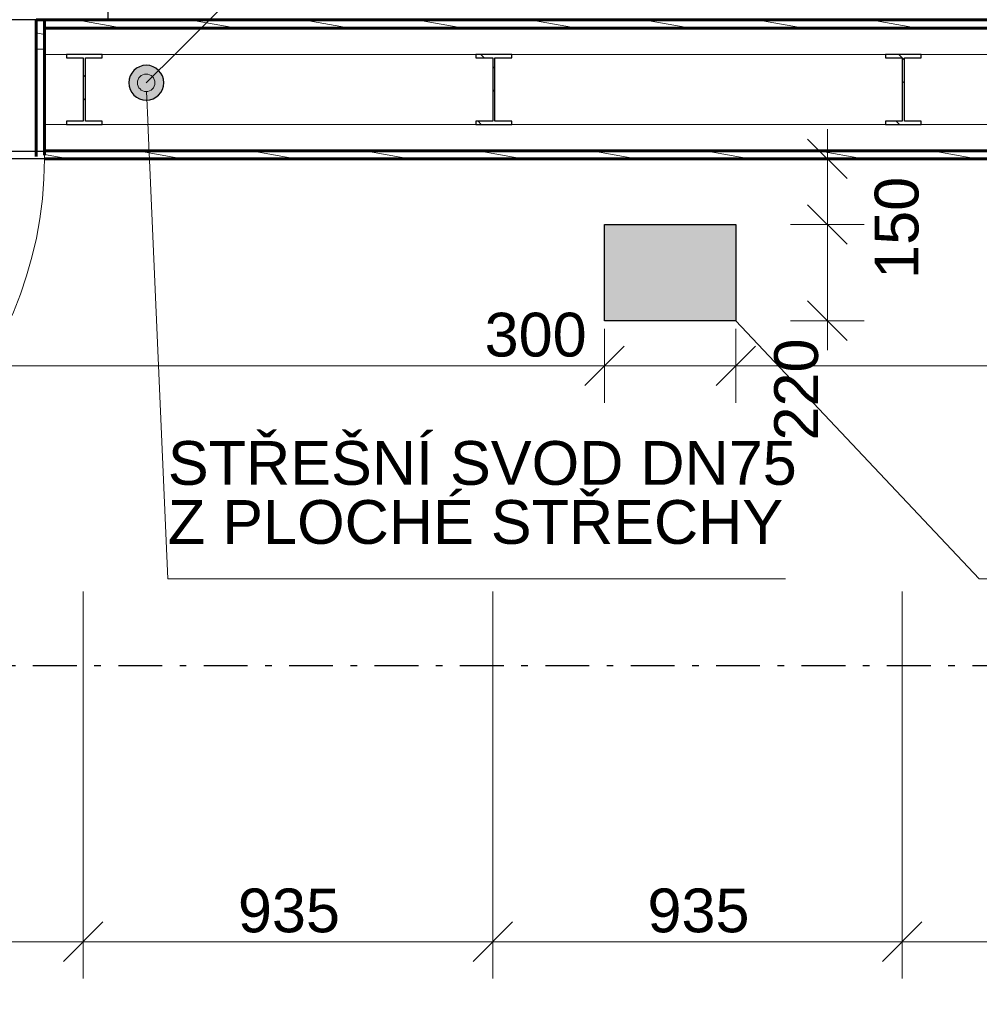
# Model space of a CAD drawing. Header units: millimetres. Extents: x 1793744 to 1819377, y -543298 to -528494.
# Tile 9 of 23: x 1805341 to 1807532, y -536893 to -534644. Entities that reach past the tile are written whole.
import ezdxf

# ---------------------------------------------------------------- set-up
doc = ezdxf.new("R2010")
doc.units = ezdxf.units.MM
doc.header["$MEASUREMENT"] = 0
doc.linetypes.add('Wipeout_Contour', pattern=[1000, 0, -1000])
doc.linetypes.add('ČÁRA ČERCHOVANÁ 2', pattern=[195, 100, -40, 15, -40])
for name, color, linetype in [('2 - KÓTA NS.2D', 7, 'Continuous'), ('2 - TEXT HLAVNÍ UNIVERSÁL.2D', 7, 'Continuous'), ('2 - ZÓNA.2D', 7, 'Continuous'), ('2 - ČÁRA HLAVNÍ.2D', 7, 'Continuous'), ('4 - PRVKY EXTERIÉR.3D', 7, 'Continuous'), ('4 - PRVKY ZÁMEČNICKÉ.3D', 7, 'Continuous'), ('4 - ZDIVO - STĚNY NOSNÉ.3D', 7, 'Continuous'), ('Nové_4 - ZDIVO - STĚNY NENOSNÉ.3D', 7, 'Continuous'), ('Nové_Konstrukce – Dělicí čáry vrstev', 7, 'Continuous'), ('Nové_Otvory – Dveře', 7, 'Continuous'), ('Nové_Výplně – Řezové', 7, 'Continuous'), ('Výplně - Povrchové', 7, 'Continuous'), ('Výplně – Řezové', 7, 'Continuous')]:
    doc.layers.add(name, color=color, linetype=linetype)
doc.styles.add('GENEROVANÝ_STYL_2', font='Arial.ttf')
doc.dimstyles.new('GENEROVANÝ_STYL__1', dxfattribs={"dimtxt": 100, "dimasz": 85.5, "dimexe": 0.18, "dimexo": 450, "dimgap": 0, "dimtad": 1, "dimtih": 1, "dimtoh": 1, "dimdec": 0, "dimzin": 0, "dimdsep": 46, "dimtxsty": 'GENEROVANÝ_STYL_2', "dimblk": 'ARROWHEAD_6', "dimblk1": 'ARROWHEAD_6', "dimblk2": 'ARROWHEAD_6', "dimcen": 0.09, "dimclrd": 256, "dimclre": 256, "dimclrt": 256, "dimazin": 0, "dimtfac": 1, "dimtdec": 4, "dimtmove": 0, "dimatfit": 3, "dimfxl": 1, "dimtolj": 1, "dimtzin": 0, "dimarcsym": 0})
doc.dimstyles.new('GENEROVANÝ_STYL__10', dxfattribs={"dimtxt": 100, "dimasz": 85.5, "dimexe": 0.18, "dimexo": 0.0625, "dimgap": 0, "dimtad": 1, "dimdec": 0, "dimzin": 0, "dimdsep": 46, "dimtxsty": 'GENEROVANÝ_STYL_2', "dimblk": 'ARROWHEAD_6', "dimblk1": 'ARROWHEAD_6', "dimblk2": 'ARROWHEAD_6', "dimcen": 0.09, "dimse1": 1, "dimse2": 1, "dimclrd": 256, "dimclre": 256, "dimclrt": 256, "dimazin": 0, "dimtfac": 1, "dimtdec": 4, "dimtmove": 0, "dimatfit": 3, "dimfxl": 1, "dimtolj": 1, "dimtzin": 0, "dimarcsym": 0})
doc.dimstyles.new('GENEROVANÝ_STYL__11', dxfattribs={"dimtxt": 100, "dimasz": 85.5, "dimexe": 0.18, "dimexo": 0.0625, "dimgap": 0, "dimtad": 1, "dimdec": 0, "dimzin": 0, "dimdsep": 46, "dimtxsty": 'GENEROVANÝ_STYL_2', "dimblk": 'ARROWHEAD_6', "dimblk1": 'ARROWHEAD_6', "dimblk2": 'ARROWHEAD_6', "dimcen": 0.09, "dimse1": 1, "dimse2": 1, "dimclrd": 256, "dimclre": 256, "dimclrt": 256, "dimazin": 0, "dimtfac": 1, "dimtdec": 4, "dimtmove": 2, "dimatfit": 3, "dimfxl": 1, "dimtolj": 1, "dimtzin": 0, "dimarcsym": 0})
doc.dimstyles.new('GENEROVANÝ_STYL__2', dxfattribs={"dimtxt": 100, "dimasz": 85.5, "dimexe": 0.18, "dimexo": 450, "dimgap": 0, "dimtad": 1, "dimdec": 0, "dimzin": 0, "dimdsep": 46, "dimtxsty": 'GENEROVANÝ_STYL_2', "dimblk": 'ARROWHEAD_6', "dimblk1": 'ARROWHEAD_6', "dimblk2": 'ARROWHEAD_6', "dimcen": 0.09, "dimclrd": 256, "dimclre": 256, "dimclrt": 256, "dimazin": 0, "dimtfac": 1, "dimtdec": 4, "dimtmove": 0, "dimatfit": 3, "dimfxl": 1, "dimtolj": 1, "dimtzin": 0, "dimarcsym": 0})
doc.dimstyles.new('GENEROVANÝ_STYL__4', dxfattribs={"dimtxt": 100, "dimasz": 85.5, "dimexe": 0.18, "dimexo": 450, "dimgap": 0, "dimtad": 1, "dimdec": 0, "dimzin": 0, "dimdsep": 46, "dimtxsty": 'GENEROVANÝ_STYL_2', "dimblk": 'ARROWHEAD_6', "dimblk1": 'ARROWHEAD_6', "dimblk2": 'ARROWHEAD_6', "dimcen": 0.09, "dimclrd": 256, "dimclre": 256, "dimclrt": 256, "dimazin": 0, "dimtfac": 1, "dimtdec": 4, "dimtmove": 2, "dimatfit": 3, "dimfxl": 1, "dimtolj": 1, "dimtzin": 0, "dimarcsym": 0})
doc.dimstyles.new('GENEROVANÝ_STYL__6', dxfattribs={"dimtxt": 100, "dimasz": 85.5, "dimexe": 0.18, "dimexo": 800, "dimgap": 0, "dimtad": 1, "dimtih": 1, "dimtoh": 1, "dimdec": 0, "dimzin": 0, "dimdsep": 46, "dimtxsty": 'GENEROVANÝ_STYL_2', "dimblk": 'ARROWHEAD_6', "dimblk1": 'ARROWHEAD_6', "dimblk2": 'ARROWHEAD_6', "dimcen": 0.09, "dimclrd": 256, "dimclre": 256, "dimclrt": 256, "dimazin": 0, "dimtfac": 1, "dimtdec": 4, "dimtmove": 0, "dimatfit": 3, "dimfxl": 1, "dimtolj": 1, "dimtzin": 0, "dimarcsym": 0})
doc.dimstyles.new('GENEROVANÝ_STYL__9', dxfattribs={"dimtxt": 100, "dimasz": 85.5, "dimexe": 0.18, "dimexo": 0.0625, "dimgap": 0, "dimtad": 1, "dimtih": 1, "dimtoh": 1, "dimdec": 0, "dimzin": 0, "dimdsep": 46, "dimtxsty": 'GENEROVANÝ_STYL_2', "dimblk": 'ARROWHEAD_6', "dimblk1": 'ARROWHEAD_6', "dimblk2": 'ARROWHEAD_6', "dimcen": 0.09, "dimse1": 1, "dimse2": 1, "dimclrd": 256, "dimclre": 256, "dimclrt": 256, "dimazin": 0, "dimtfac": 1, "dimtdec": 4, "dimtmove": 0, "dimatfit": 3, "dimfxl": 1, "dimtolj": 1, "dimtzin": 0, "dimarcsym": 0})
pattern_1 = [(170, (1118812.397, -1697940.485), (7.8141678, 44.3163477), [])]
pattern_2 = [(135, (1118812.4, -1697940.48), (79.549513, 79.549513), []), (135, (1118785.88, -1697967), (79.549513, 79.549513), [])]

# ---------------------------------------------------------------- blocks, each defined once
blk = doc.blocks.new('Zeď_3', base_point=(1800896.5, -534644.2))
at = {"color": 254, "linetype": 'Wipeout_Contour', "lineweight": 0, "ltscale": 7537245.844453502}
blk.add_wipeout([(1800896.5, -534944.2), (1812756.5, -534944.2), (1812756.5, -534644.2), (1800896.5, -534644.2)], dxfattribs=at).dxf.layer = 'Výplně - Povrchové'
at = {"layer": '4 - ZDIVO - STĚNY NOSNÉ.3D', "color": 7, "linetype": 'Continuous', "lineweight": 30, "flags": 128}
for points in [[(1812756.5, -534644.2), (1800046.5, -534644.2)], [(1800896.5, -534944.2), (1812756.5, -534944.2)]]:
    blk.add_lwpolyline(points, dxfattribs=at)
blk = doc.blocks.new('Dveře 27')
at = {"layer": 'Nové_Otvory – Dveře', "color": 181, "linetype": 'Continuous', "lineweight": 0, "true_color": 0x9e3eff}
for p, q in [((410, 0), (410, 900)), ((410, 900), (450, 900)), ((450, 900), (450, 0)), ((450, 0), (410, 0))]:
    blk.add_line(p, q, dxfattribs=at)
at = {"layer": 'Nové_Otvory – Dveře', "color": 7, "linetype": 'ČÁRA ČERCHOVANÁ 2', "lineweight": 30}
for p, q in [((-450, 0), (450, 0)), ((-431, -317), (431, -317))]:
    blk.add_line(p, q, dxfattribs=at)
at = {"layer": 'Nové_Otvory – Dveře', "color": 7, "linetype": 'Continuous', "lineweight": 0}
for p, q in [((-450, 0), (-450, -18)), ((-450, 0), (-450, -18)), ((450, 0), (450, -18)), ((450, 0), (450, -18)), ((-450, -18), (-450, -78)), ((-450, -18), (-450, -78)), ((450, -18), (450, -78)), ((450, -18), (450, -78)), ((-450, -78), (-450, -238)), ((-450, -78), (-450, -238)), ((450, -78), (450, -238)), ((450, -78), (450, -238)), ((-450, -238), (-450, -250)), ((-450, -238), (-450, -250)), ((450, -238), (450, -250)), ((450, -238), (450, -250))]:
    blk.add_line(p, q, dxfattribs=at)
at = {"layer": 'Nové_Otvory – Dveře', "color": 7, "linetype": 'Continuous', "lineweight": 60}
for p, q in [((-431, -250), (-431, -317)), ((431, -250), (431, -317)), ((-450, -317), (-431, -317)), ((450, -317), (431, -317))]:
    blk.add_line(p, q, dxfattribs=at)
at = {"layer": 'Nové_Otvory – Dveře', "color": 5, "linetype": 'Continuous', "lineweight": 0, "true_color": 0x1c1cff}
blk.add_arc((450, 0), 900, 90, 180, dxfattribs=at)
blk = doc.blocks.new('Zeď_4', base_point=(1812755.5, -534644.2))
at = {"layer": 'Nové_Výplně – Řezové', "linetype": 'Continuous', "lineweight": 0, "true_color": 0x000000}
h = blk.add_hatch(dxfattribs=at)
h.set_pattern_fill('DŘEVO___BEDNĚNÍ', color=18, style=0, pattern_type=2)
h.set_pattern_definition(pattern_1)
h.paths.add_polyline_path([(1805397.5, -534644.2), (1805397.5, -534663.2), (1809927.5, -534663.2), (1809927.5, -534644.2)])
h = blk.add_hatch(dxfattribs=at)
h.set_pattern_fill('DŘEVO___BEDNĚNÍ', color=18, style=0, pattern_type=2)
h.set_pattern_definition(pattern_1)
h.paths.add_polyline_path([(1805397.5, -534961.2), (1809927.5, -534961.2), (1809927.5, -534943.2), (1805397.5, -534943.2)])
at = {"layer": 'Nové_4 - ZDIVO - STĚNY NENOSNÉ.3D', "color": 7, "linetype": 'Continuous', "lineweight": 60}
for p in [(1805378.5, -534711.2), (1805397.5, -534644.2)]:
    blk.add_line(p, (1805378.5, -534644.2), dxfattribs=at)
at = {"layer": 'Nové_4 - ZDIVO - STĚNY NENOSNÉ.3D', "color": 7, "linetype": 'Continuous', "lineweight": 60, "flags": 128}
for points in [[(1809927.5, -534644.2), (1805397.5, -534644.2)], [(1805397.5, -534961.2), (1809927.5, -534961.2)]]:
    blk.add_lwpolyline(points, dxfattribs=at)
at = {"color": 254, "linetype": 'Wipeout_Contour', "lineweight": 0, "ltscale": 11310513.18592379}
blk.add_wipeout([(1805397.5, -534663.2), (1805397.5, -534711.2), (1805397.5, -534723.2), (1809927.5, -534723.2), (1809927.5, -534711.2), (1809927.5, -534663.2)], dxfattribs=at).dxf.layer = 'Nové_Výplně – Řezové'
at = {"color": 254, "linetype": 'Wipeout_Contour', "lineweight": 0, "ltscale": 7540584.857734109}
blk.add_wipeout([(1805397.5, -534943.2), (1809927.5, -534943.2), (1809927.5, -534883.2), (1805397.5, -534883.2)], dxfattribs=at).dxf.layer = 'Nové_Výplně – Řezové'
at = {"layer": 'Nové_Výplně – Řezové', "linetype": 'Continuous', "lineweight": 0, "true_color": 0x000000}
h = blk.add_hatch(dxfattribs=at)
h.set_pattern_fill('DŘEVO___BEDNĚNÍ', color=18, style=0, pattern_type=2)
h.set_pattern_definition(pattern_1)
h.paths.add_polyline_path([(1805378.5, -534644.2), (1805378.5, -534711.2), (1805397.5, -534711.2), (1805397.5, -534663.2), (1805397.5, -534644.2)])
at = {"layer": 'Nové_4 - ZDIVO - STĚNY NENOSNÉ.3D', "color": 7, "linetype": 'Continuous', "lineweight": 0}
blk.add_line((1805397.5, -534961.2), (1805397.5, -534943.2), dxfattribs=at)
at = {"layer": 'Nové_Konstrukce – Dělicí čáry vrstev', "color": 7, "linetype": 'Continuous', "lineweight": 60}
for p, q in [((1809927.5, -534663.2), (1805397.5, -534663.2)), ((1805397.5, -534663.2), (1805397.5, -534711.2)), ((1805397.5, -534943.2), (1809927.5, -534943.2))]:
    blk.add_line(p, q, dxfattribs=at)
at = {"layer": 'Nové_Konstrukce – Dělicí čáry vrstev', "color": 7, "linetype": 'Continuous', "lineweight": 0}
blk.add_line((1805397.5, -534711.2), (1805378.5, -534711.2), dxfattribs=at)
at = {"color": 254, "linetype": 'Wipeout_Contour', "lineweight": 0, "ltscale": 7540460.024105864}
blk.add_wipeout([(1805397.5, -534883.2), (1809927.5, -534883.2), (1809927.5, -534723.2), (1805397.5, -534723.2)], dxfattribs=at).dxf.layer = 'Nové_Výplně – Řezové'
at = {"layer": 'Nové_4 - ZDIVO - STĚNY NENOSNÉ.3D', "color": 7, "linetype": 'Continuous', "lineweight": 0}
for p, q in [((1805397.5, -534723.2), (1805397.5, -534711.2)), ((1805397.5, -534883.2), (1805397.5, -534723.2)), ((1805397.5, -534943.2), (1805397.5, -534883.2))]:
    blk.add_line(p, q, dxfattribs=at)
at = {"layer": 'Nové_Konstrukce – Dělicí čáry vrstev', "color": 7, "linetype": 'Continuous', "lineweight": 15}
for p, q in [((1809927.5, -534723.2), (1805397.5, -534723.2)), ((1805397.5, -534883.2), (1809927.5, -534883.2))]:
    blk.add_line(p, q, dxfattribs=at)
at = {"layer": 'Nové_Otvory – Dveře', "color": 7, "linetype": 'Continuous', "lineweight": 0, "zscale": 1000, "rotation": 180}
blk.add_blockref('Dveře 27', (1804947.5, -534961.2), dxfattribs=at)
blk = doc.blocks.new('Sloup_3', base_point=(1805488.8, -534803.2))
at = {"layer": 'Výplně – Řezové', "linetype": 'Continuous', "lineweight": 0, "true_color": 0x000000}
h = blk.add_hatch(dxfattribs=at)
h.set_pattern_fill('KOV_OCEL', color=18, style=0, pattern_type=2)
h.set_pattern_definition(pattern_2)
h.paths.add_polyline_path([(1805488.8, -534723.2), (1805447.8, -534723.2), (1805447.8, -534730.6), (1805486.3, -534730.6), (1805486.3, -534875.8), (1805447.8, -534875.8), (1805447.8, -534883.2), (1805529.8, -534883.2), (1805529.8, -534875.8), (1805491.3, -534875.8), (1805491.3, -534730.6), (1805529.8, -534730.6), (1805529.8, -534723.2)])
at = {"layer": '4 - PRVKY ZÁMEČNICKÉ.3D', "color": 181, "linetype": 'Continuous', "lineweight": 30, "true_color": 0x9e3eff, "flags": 128}
blk.add_lwpolyline([(1805488.8, -534723.2), (1805447.8, -534723.2), (1805447.8, -534730.6), (1805486.3, -534730.6), (1805486.3, -534875.8), (1805447.8, -534875.8), (1805447.8, -534883.2), (1805529.8, -534883.2), (1805529.8, -534875.8), (1805491.3, -534875.8), (1805491.3, -534730.6), (1805529.8, -534730.6), (1805529.8, -534723.2)], close=True, dxfattribs=at)
blk = doc.blocks.new('Sloup_4', base_point=(1807358.9, -534803.2))
at = {"layer": 'Výplně – Řezové', "linetype": 'Continuous', "lineweight": 0, "true_color": 0x000000}
h = blk.add_hatch(dxfattribs=at)
h.set_pattern_fill('KOV_OCEL', color=18, style=0, pattern_type=2)
h.set_pattern_definition(pattern_2)
h.paths.add_polyline_path([(1807358.9, -534723.2), (1807317.9, -534723.2), (1807317.9, -534730.6), (1807356.4, -534730.6), (1807356.4, -534875.8), (1807317.9, -534875.8), (1807317.9, -534883.2), (1807399.9, -534883.2), (1807399.9, -534875.8), (1807361.4, -534875.8), (1807361.4, -534730.6), (1807399.9, -534730.6), (1807399.9, -534723.2)])
at = {"layer": '4 - PRVKY ZÁMEČNICKÉ.3D', "color": 181, "linetype": 'Continuous', "lineweight": 30, "true_color": 0x9e3eff, "flags": 128}
blk.add_lwpolyline([(1807358.9, -534723.2), (1807317.9, -534723.2), (1807317.9, -534730.6), (1807356.4, -534730.6), (1807356.4, -534875.8), (1807317.9, -534875.8), (1807317.9, -534883.2), (1807399.9, -534883.2), (1807399.9, -534875.8), (1807361.4, -534875.8), (1807361.4, -534730.6), (1807399.9, -534730.6), (1807399.9, -534723.2)], close=True, dxfattribs=at)
blk = doc.blocks.new('Sloup_12', base_point=(1806423.9, -534803.2))
at = {"layer": 'Výplně – Řezové', "linetype": 'Continuous', "lineweight": 0, "true_color": 0x000000}
h = blk.add_hatch(dxfattribs=at)
h.set_pattern_fill('KOV_OCEL', color=18, style=0, pattern_type=2)
h.set_pattern_definition(pattern_2)
h.paths.add_polyline_path([(1806423.9, -534723.2), (1806382.9, -534723.2), (1806382.9, -534730.6), (1806421.4, -534730.6), (1806421.4, -534875.8), (1806382.9, -534875.8), (1806382.9, -534883.2), (1806464.9, -534883.2), (1806464.9, -534875.8), (1806426.4, -534875.8), (1806426.4, -534730.6), (1806464.9, -534730.6), (1806464.9, -534723.2)])
at = {"layer": '4 - PRVKY ZÁMEČNICKÉ.3D', "color": 181, "linetype": 'Continuous', "lineweight": 30, "true_color": 0x9e3eff, "flags": 128}
blk.add_lwpolyline([(1806423.9, -534723.2), (1806382.9, -534723.2), (1806382.9, -534730.6), (1806421.4, -534730.6), (1806421.4, -534875.8), (1806382.9, -534875.8), (1806382.9, -534883.2), (1806464.9, -534883.2), (1806464.9, -534875.8), (1806426.4, -534875.8), (1806426.4, -534730.6), (1806464.9, -534730.6), (1806464.9, -534723.2)], close=True, dxfattribs=at)
blk = doc.blocks.new('*D121', base_point=(1118812.4, -1697940.5))
at = {"layer": '2 - KÓTA NS.2D', "color": 96, "linetype": 'Continuous', "lineweight": 15, "true_color": 0x007d00}
for p, q in [((1808355.9, -534899.2), (1808445.9, -534989.2)), ((1808355.9, -539899.2), (1808445.9, -539989.2))]:
    blk.add_line(p, q, dxfattribs=at)
at = {"layer": '2 - KÓTA NS.2D', "color": 96, "linetype": 'Continuous', "lineweight": 0, "true_color": 0x007d00}
for p, q in [((1808485.3, -534944.2), (1807950.9, -534944.2)), ((1808400.9, -539944.2), (1808400.9, -534944.2)), ((1808850.9, -539944.2), (1808316.5, -539944.2))]:
    blk.add_line(p, q, dxfattribs=at)
at = {"layer": '2 - KÓTA NS.2D', "color": 96, "lineweight": 0, "true_color": 0x007d00, "char_height": 100, "attachment_point": 7, "rotation": 90, "style": 'GENEROVANÝ_STYL_2'}
for s, insert in [('\\A1;{\\pql;\\fArial|b0|i0|c0|p0;\\W1.000000;5\xa0000}', (1808380.9, -537501.4)), ('\\A1;{\\pql;\\fArial|b0|i0|c0|p0;\\W1.000000;300}', (1808380.9, -539899.2))]:
    blk.add_mtext(s, dxfattribs=dict(at, insert=insert))
blk = doc.blocks.new('ARROWHEAD_6')
at = {"color": 0, "linetype": 'Continuous', "lineweight": 0}
for p, q in [((-0.5, -0.5), (0.5, 0.5)), ((0, 0), (-1, 0))]:
    blk.add_line(p, q, dxfattribs=at)
blk = doc.blocks.new('*D122', base_point=(1118812.4, -1697940.5))
at = {"layer": '2 - KÓTA NS.2D', "color": 96, "linetype": 'Continuous', "lineweight": 0, "true_color": 0x007d00}
for p, q in [((1808400.9, -534644.2), (1808400.9, -534576.7)), ((1808485.3, -534644.2), (1807950.9, -534644.2)), ((1808400.9, -534944.2), (1808400.9, -534644.2)), ((1808485.3, -534944.2), (1807950.9, -534944.2))]:
    blk.add_line(p, q, dxfattribs=at)
at = {"layer": '2 - KÓTA NS.2D', "color": 96, "linetype": 'Continuous', "lineweight": 15, "true_color": 0x007d00}
for p, q in [((1808445.9, -534689.2), (1808355.9, -534599.2)), ((1808355.9, -534899.2), (1808445.9, -534989.2))]:
    blk.add_line(p, q, dxfattribs=at)
at = {"layer": '2 - KÓTA NS.2D', "color": 96, "lineweight": 0, "true_color": 0x007d00, "insert": (1808380.9, -534581.7), "char_height": 100, "attachment_point": 7, "rotation": 90, "style": 'GENEROVANÝ_STYL_2'}
blk.add_mtext('\\A1;{\\pql;\\fArial|b0|i0|c0|p0;\\W1.000000;300}', dxfattribs=at)
blk = doc.blocks.new('*D124', base_point=(1118812.4, -1697940.5))
at = {"layer": '2 - KÓTA NS.2D', "color": 96, "linetype": 'Continuous', "lineweight": 0, "true_color": 0x007d00}
for p, q in [((1804497.5, -534003.1), (1804497.5, -533468.7)), ((1805397.5, -534003.1), (1805397.5, -533468.7)), ((1804497.5, -533553.1), (1805397.5, -533553.1))]:
    blk.add_line(p, q, dxfattribs=at)
at = {"layer": '2 - KÓTA NS.2D', "color": 96, "linetype": 'Continuous', "lineweight": 15, "true_color": 0x007d00}
for p, q in [((1804542.5, -533508.1), (1804452.5, -533598.1)), ((1805442.5, -533508.1), (1805352.5, -533598.1))]:
    blk.add_line(p, q, dxfattribs=at)
at = {"layer": '2 - KÓTA NS.2D', "color": 96, "lineweight": 0, "true_color": 0x007d00, "char_height": 100, "attachment_point": 7, "style": 'GENEROVANÝ_STYL_2'}
for s, insert in [('\\A1;{\\pql;\\fArial|b0|i0|c0|p0;\\W1.000000;900}', (1804833.1, -533533.1)), ('\\A1;{\\pql;\\fArial|b0|i0|c0|p0;\\W1.000000;2\xa0100}', (1804775.9, -533673.1))]:
    blk.add_mtext(s, dxfattribs=dict(at, insert=insert))
blk = doc.blocks.new('*D125', base_point=(1118812.4, -1697940.5))
at = {"layer": '2 - KÓTA NS.2D', "color": 96, "linetype": 'Continuous', "lineweight": 0, "true_color": 0x007d00}
for p, q in [((1805397.5, -534003.1), (1805397.5, -533468.7)), ((1809927.5, -534003.1), (1809927.5, -533468.7)), ((1805397.5, -533553.1), (1809927.5, -533553.1))]:
    blk.add_line(p, q, dxfattribs=at)
at = {"layer": '2 - KÓTA NS.2D', "color": 96, "linetype": 'Continuous', "lineweight": 15, "true_color": 0x007d00}
for p, q in [((1805442.5, -533508.1), (1805352.5, -533598.1)), ((1809972.5, -533508.1), (1809882.5, -533598.1))]:
    blk.add_line(p, q, dxfattribs=at)
at = {"layer": '2 - KÓTA NS.2D', "color": 96, "lineweight": 0, "true_color": 0x007d00, "insert": (1807490.9, -533533.1), "char_height": 100, "attachment_point": 7, "style": 'GENEROVANÝ_STYL_2'}
blk.add_mtext('\\A1;{\\pql;\\fArial|b0|i0|c0|p0;\\W1.000000;4\xa0530}', dxfattribs=at)
blk = doc.blocks.new('*D138', base_point=(1118812.4, -1697940.5))
at = {"layer": '2 - KÓTA NS.2D', "color": 96, "linetype": 'Continuous', "lineweight": 0, "true_color": 0x007d00}
for p, q in [((1804406.6, -536834.3), (1804406.6, -535949.9)), ((1805486.3, -536834.3), (1805486.3, -535949.9)), ((1804406.6, -536749.9), (1805486.3, -536749.9))]:
    blk.add_line(p, q, dxfattribs=at)
at = {"layer": '2 - KÓTA NS.2D', "color": 96, "linetype": 'Continuous', "lineweight": 15, "true_color": 0x007d00}
for p, q in [((1804451.6, -536704.9), (1804361.6, -536794.9)), ((1805531.3, -536704.9), (1805441.3, -536794.9))]:
    blk.add_line(p, q, dxfattribs=at)
at = {"layer": '2 - KÓTA NS.2D', "color": 96, "lineweight": 0, "true_color": 0x007d00, "insert": (1804774.8, -536729.9), "char_height": 100, "attachment_point": 7, "style": 'GENEROVANÝ_STYL_2'}
blk.add_mtext('\\A1;{\\pql;\\fArial|b0|i0|c0|p0;\\W1.000000;1\xa0080}', dxfattribs=at)
blk = doc.blocks.new('*D139', base_point=(1118812.4, -1697940.5))
at = {"layer": '2 - KÓTA NS.2D', "color": 96, "linetype": 'Continuous', "lineweight": 0, "true_color": 0x007d00}
for p, q in [((1805486.3, -536834.3), (1805486.3, -535949.9)), ((1806421.4, -536834.3), (1806421.4, -535949.9)), ((1805486.3, -536749.9), (1806421.4, -536749.9))]:
    blk.add_line(p, q, dxfattribs=at)
at = {"layer": '2 - KÓTA NS.2D', "color": 96, "linetype": 'Continuous', "lineweight": 15, "true_color": 0x007d00}
for p, q in [((1805531.3, -536704.9), (1805441.3, -536794.9)), ((1806466.4, -536704.9), (1806376.4, -536794.9))]:
    blk.add_line(p, q, dxfattribs=at)
at = {"layer": '2 - KÓTA NS.2D', "color": 96, "lineweight": 0, "true_color": 0x007d00, "insert": (1805839.4, -536729.9), "char_height": 100, "attachment_point": 7, "style": 'GENEROVANÝ_STYL_2'}
blk.add_mtext('\\A1;{\\pql;\\fArial|b0|i0|c0|p0;\\W1.000000;935}', dxfattribs=at)
blk = doc.blocks.new('*D140', base_point=(1118812.4, -1697940.5))
at = {"layer": '2 - KÓTA NS.2D', "color": 96, "linetype": 'Continuous', "lineweight": 0, "true_color": 0x007d00}
for p, q in [((1806421.4, -536834.3), (1806421.4, -535949.9)), ((1807356.4, -536834.3), (1807356.4, -535949.9)), ((1806421.4, -536749.9), (1807356.4, -536749.9))]:
    blk.add_line(p, q, dxfattribs=at)
at = {"layer": '2 - KÓTA NS.2D', "color": 96, "linetype": 'Continuous', "lineweight": 15, "true_color": 0x007d00}
for p, q in [((1806466.4, -536704.9), (1806376.4, -536794.9)), ((1807401.4, -536704.9), (1807311.4, -536794.9))]:
    blk.add_line(p, q, dxfattribs=at)
at = {"layer": '2 - KÓTA NS.2D', "color": 96, "lineweight": 0, "true_color": 0x007d00, "insert": (1806774.5, -536729.9), "char_height": 100, "attachment_point": 7, "style": 'GENEROVANÝ_STYL_2'}
blk.add_mtext('\\A1;{\\pql;\\fArial|b0|i0|c0|p0;\\W1.000000;935}', dxfattribs=at)
blk = doc.blocks.new('*D141', base_point=(1118812.4, -1697940.5))
at = {"layer": '2 - KÓTA NS.2D', "color": 96, "linetype": 'Continuous', "lineweight": 0, "true_color": 0x007d00}
for p, q in [((1807356.4, -536834.3), (1807356.4, -535949.9)), ((1808291.6, -536834.3), (1808291.6, -535949.9)), ((1807356.4, -536749.9), (1808291.6, -536749.9))]:
    blk.add_line(p, q, dxfattribs=at)
at = {"layer": '2 - KÓTA NS.2D', "color": 96, "linetype": 'Continuous', "lineweight": 15, "true_color": 0x007d00}
for p, q in [((1807401.4, -536704.9), (1807311.4, -536794.9)), ((1808336.6, -536704.9), (1808246.6, -536794.9))]:
    blk.add_line(p, q, dxfattribs=at)
at = {"layer": '2 - KÓTA NS.2D', "color": 96, "lineweight": 0, "true_color": 0x007d00, "insert": (1807709.6, -536729.9), "char_height": 100, "attachment_point": 7, "style": 'GENEROVANÝ_STYL_2'}
blk.add_mtext('\\A1;{\\pql;\\fArial|b0|i0|c0|p0;\\W1.000000;935}', dxfattribs=at)
blk = doc.blocks.new('*D153', base_point=(1118812.4, -1697940.5))
at = {"layer": '2 - KÓTA NS.2D', "color": 96, "linetype": 'Continuous', "lineweight": 0, "true_color": 0x007d00}
for p, q in [((1800896.5, -535518.9), (1800896.5, -535350.1)), ((1806676.5, -535518.9), (1806676.5, -535350.1)), ((1800829, -535434.5), (1800896.5, -535434.5)), ((1800896.5, -535434.5), (1806676.5, -535434.5))]:
    blk.add_line(p, q, dxfattribs=at)
at = {"layer": '2 - KÓTA NS.2D', "color": 96, "linetype": 'Continuous', "lineweight": 15, "true_color": 0x007d00}
for p, q in [((1800941.5, -535389.5), (1800851.5, -535479.5)), ((1806721.5, -535389.5), (1806631.5, -535479.5))]:
    blk.add_line(p, q, dxfattribs=at)
at = {"layer": '2 - KÓTA NS.2D', "color": 96, "lineweight": 0, "true_color": 0x007d00, "char_height": 100, "attachment_point": 7, "style": 'GENEROVANÝ_STYL_2'}
for s, insert in [('\\A1;{\\pql;\\fArial|b0|i0|c0|p0;\\W1.000000;5\xa0780}', (1803500.5, -535414.5)), ('\\A1;{\\pql;\\fArial|b0|i0|c0|p0;\\W1.000000;300}', (1806402.7, -535414.5))]:
    blk.add_mtext(s, dxfattribs=dict(at, insert=insert))
blk = doc.blocks.new('*D154', base_point=(1118812.4, -1697940.5))
at = {"layer": '2 - KÓTA NS.2D', "color": 96, "linetype": 'Continuous', "lineweight": 0, "true_color": 0x007d00}
for p, q in [((1806676.5, -535518.9), (1806676.5, -535350.1)), ((1806976.5, -535518.9), (1806976.5, -535350.1)), ((1806676.5, -535434.5), (1806976.5, -535434.5))]:
    blk.add_line(p, q, dxfattribs=at)
at = {"layer": '2 - KÓTA NS.2D', "color": 96, "linetype": 'Continuous', "lineweight": 15, "true_color": 0x007d00}
for p, q in [((1806721.5, -535389.5), (1806631.5, -535479.5)), ((1807021.5, -535389.5), (1806931.5, -535479.5))]:
    blk.add_line(p, q, dxfattribs=at)
blk = doc.blocks.new('*D155', base_point=(1118812.4, -1697940.5))
at = {"layer": '2 - KÓTA NS.2D', "color": 96, "linetype": 'Continuous', "lineweight": 0, "true_color": 0x007d00}
for p, q in [((1806976.5, -535518.9), (1806976.5, -535350.1)), ((1812756.5, -535518.9), (1812756.5, -535350.1)), ((1806976.5, -535434.5), (1812756.5, -535434.5)), ((1812756.5, -535434.5), (1812824, -535434.5))]:
    blk.add_line(p, q, dxfattribs=at)
at = {"layer": '2 - KÓTA NS.2D', "color": 96, "linetype": 'Continuous', "lineweight": 15, "true_color": 0x007d00}
for p, q in [((1807021.5, -535389.5), (1806931.5, -535479.5)), ((1812711.5, -535479.5), (1812801.5, -535389.5))]:
    blk.add_line(p, q, dxfattribs=at)
at = {"layer": '2 - KÓTA NS.2D', "color": 96, "lineweight": 0, "true_color": 0x007d00, "insert": (1809694.9, -535414.5), "char_height": 100, "attachment_point": 7, "style": 'GENEROVANÝ_STYL_2'}
blk.add_mtext('\\A1;{\\pql;\\fArial|b0|i0|c0|p0;\\W1.000000;5\xa0780}', dxfattribs=at)
blk = doc.blocks.new('*D156', base_point=(1118812.4, -1697940.5))
at = {"layer": '2 - KÓTA NS.2D', "color": 96, "linetype": 'Continuous', "lineweight": 15, "true_color": 0x007d00}
for p, q in [((1807140.3, -535066.2), (1807230.3, -535156.2)), ((1807140.3, -535286.2), (1807230.3, -535376.2))]:
    blk.add_line(p, q, dxfattribs=at)
at = {"layer": '2 - KÓTA NS.2D', "color": 96, "linetype": 'Continuous', "lineweight": 0, "true_color": 0x007d00}
for p, q in [((1807269.7, -535111.2), (1807100.9, -535111.2)), ((1807185.3, -535331.2), (1807185.3, -535111.2)), ((1807269.7, -535331.2), (1807100.9, -535331.2)), ((1807185.3, -535398.7), (1807185.3, -535331.2))]:
    blk.add_line(p, q, dxfattribs=at)
at = {"layer": '2 - KÓTA NS.2D', "color": 96, "lineweight": 0, "true_color": 0x007d00, "char_height": 100, "attachment_point": 7, "rotation": 90, "style": 'GENEROVANÝ_STYL_2'}
for s, insert in [('\\A1;{\\pql;\\fArial|b0|i0|c0|p0;\\W1.000000;150}', (1807394.8, -535235.7)), ('\\A1;{\\pql;\\fArial|b0|i0|c0|p0;\\W1.000000;220}', (1807165.3, -535605))]:
    blk.add_mtext(s, dxfattribs=dict(at, insert=insert))
blk = doc.blocks.new('*D157', base_point=(1118812.4, -1697940.5))
at = {"layer": '2 - KÓTA NS.2D', "color": 96, "linetype": 'Continuous', "lineweight": 0, "true_color": 0x007d00}
for p, q in [((1807185.3, -534961.2), (1807185.3, -534893.7)), ((1807269.7, -534961.2), (1807100.9, -534961.2)), ((1807185.3, -535111.2), (1807185.3, -534961.2)), ((1807269.7, -535111.2), (1807100.9, -535111.2))]:
    blk.add_line(p, q, dxfattribs=at)
at = {"layer": '2 - KÓTA NS.2D', "color": 96, "linetype": 'Continuous', "lineweight": 15, "true_color": 0x007d00}
for p, q in [((1807230.3, -535006.2), (1807140.3, -534916.2)), ((1807140.3, -535066.2), (1807230.3, -535156.2))]:
    blk.add_line(p, q, dxfattribs=at)
blk = doc.blocks.new('Čára_1', base_point=(1805630, -534787.8))
at = {"layer": '2 - ČÁRA HLAVNÍ.2D', "color": 5, "linetype": 'Continuous', "lineweight": 0, "true_color": 0x1c1cff}
for p, q in [((1805630, -534787.8), (1805975.6, -534442.2)), ((1805975.6, -534442.2), (1805891.9, -534490.5)), ((1805975.6, -534442.2), (1805927.3, -534525.9))]:
    blk.add_line(p, q, dxfattribs=at)
blk = doc.blocks.new('Čára_3', base_point=(1805679.5, -535920.6))
at = {"layer": '2 - ČÁRA HLAVNÍ.2D', "linetype": 'Continuous', "lineweight": 0, "true_color": 0x1c1cff}
blk.add_hatch(color=5, dxfattribs=at).paths.add_polyline_path([(1805610, -534787.8), (1805611.5, -534795.5), (1805615.9, -534801.9), (1805622.3, -534806.3), (1805630, -534807.8), (1805637.7, -534806.3), (1805644.1, -534801.9), (1805648.5, -534795.5), (1805650, -534787.8), (1805648.5, -534780.2), (1805644.1, -534773.7), (1805637.7, -534769.3), (1805630, -534767.8), (1805622.3, -534769.3), (1805615.9, -534773.7), (1805611.5, -534780.2)])
at = {"layer": '2 - ČÁRA HLAVNÍ.2D', "color": 5, "linetype": 'Continuous', "lineweight": 0, "true_color": 0x1c1cff}
blk.add_line((1805679.5, -535920.6), (1805630.9, -534807.8), dxfattribs=at)
blk.add_circle((1805630, -534787.8), 20, dxfattribs=at)

msp = doc.modelspace()

# ---------------------------------------------------------------- hatches: boundary and pattern name
at = {"layer": '4 - PRVKY EXTERIÉR.3D', "linetype": 'Continuous', "lineweight": 0, "true_color": 0x3f3f3f}
msp.add_hatch(color=250, dxfattribs=at).paths.add_polyline_path([(1806976.5, -535331.2), (1806676.5, -535331.2), (1806676.5, -535111.2), (1806976.5, -535111.2)])

# ---------------------------------------------------------------- linework, layer by layer
at = {"layer": '2 - ZÓNA.2D', "color": 7, "linetype": 'Continuous', "lineweight": 0, "true_color": 0xebebeb, "flags": 128}
msp.add_lwpolyline([(1800896.5, -540544.2), (1812756.5, -540544.2), (1812756.5, -534944.2), (1800896.5, -534944.2)], close=True, dxfattribs=at)
at = {"layer": '4 - PRVKY EXTERIÉR.3D', "color": 181, "linetype": 'Continuous', "lineweight": 30, "true_color": 0x9e3eff, "flags": 128}
msp.add_lwpolyline([(1806976.5, -535331.2), (1806676.5, -535331.2), (1806676.5, -535111.2), (1806976.5, -535111.2)], close=True, dxfattribs=at)

# ---------------------------------------------------------------- next in the draw order: block references
at = {"layer": '4 - ZDIVO - STĚNY NOSNÉ.3D', "color": 7, "lineweight": 30}
msp.add_blockref('Zeď_3', (1800896.5, -534644.2), dxfattribs=at)

# ---------------------------------------------------------------- next in the draw order: block references
at = {"layer": 'Nové_4 - ZDIVO - STĚNY NENOSNÉ.3D', "color": 7, "lineweight": 60}
msp.add_blockref('Zeď_4', (1812755.5, -534644.2), dxfattribs=at)

# ---------------------------------------------------------------- next in the draw order: hatches: boundary and pattern name
at = {"layer": 'Výplně – Řezové', "linetype": 'Continuous', "lineweight": 0, "true_color": 0xe6ceff}
msp.add_hatch(color=254, dxfattribs=at).paths.add_polyline_path([(1805670, -534787.8, 1), (1805590, -534787.8, 1)])

# ---------------------------------------------------------------- next in the draw order: linework, layer by layer
at = {"layer": '2 - ČÁRA HLAVNÍ.2D', "color": 7, "linetype": 'Continuous', "lineweight": 30}
msp.add_line((1805543.2, -534644.2), (1805543.2, -534044.2), dxfattribs=at)
at = {"layer": '2 - ČÁRA HLAVNÍ.2D', "color": 7, "linetype": 'Continuous', "lineweight": 60}
for p, q in [((1805378.7, -534647.5), (1805378.7, -534956.5)), ((1805397.5, -534644.2), (1805397.5, -534953.2))]:
    msp.add_line(p, q, dxfattribs=at)
at = {"layer": '2 - ČÁRA HLAVNÍ.2D', "color": 5, "linetype": 'Continuous', "lineweight": 0, "true_color": 0x1c1cff}
for p, q in [((1807532.2, -535920.6), (1806976.5, -535331.2)), ((1805679.5, -535920.6), (1807089.4, -535920.6)), ((1807532.2, -535920.6), (1809818.5, -535920.6))]:
    msp.add_line(p, q, dxfattribs=at)
at = {"layer": '2 - ČÁRA HLAVNÍ.2D', "color": 7, "linetype": 'ČÁRA ČERCHOVANÁ 2', "lineweight": 30}
msp.add_line((1800496.5, -536119.2), (1813156.5, -536119.2), dxfattribs=at)
at = {"layer": 'Výplně – Řezové', "color": 181, "linetype": 'Continuous', "lineweight": 30, "true_color": 0x9e3eff, "flags": 128}
msp.add_lwpolyline([(1805670, -534787.8, 1), (1805590, -534787.8, 1)], format="xyb", close=True, dxfattribs=at)

# ---------------------------------------------------------------- next in the draw order: block references
at = {"layer": '2 - ČÁRA HLAVNÍ.2D', "color": 5, "linetype": 'Continuous', "lineweight": 0, "true_color": 0x1c1cff}
for name, p in [('Čára_1', (1805630, -534787.8)), ('Čára_3', (1805679.5, -535920.6))]:
    msp.add_blockref(name, p, dxfattribs=at)
at = {"layer": '4 - PRVKY ZÁMEČNICKÉ.3D', "color": 181, "lineweight": 30, "true_color": 0x9e3eff}
for name, p in [('Sloup_3', (1805488.8, -534803.2)), ('Sloup_12', (1806423.9, -534803.2)), ('Sloup_4', (1807358.9, -534803.2))]:
    msp.add_blockref(name, p, dxfattribs=at)

# ---------------------------------------------------------------- next in the draw order: texts
at = {"layer": '2 - TEXT HLAVNÍ UNIVERSÁL.2D', "color": 5, "linetype": 'Continuous', "lineweight": 0, "true_color": 0x1c1cff, "insert": (1805679.5, -535606.2), "char_height": 100, "attachment_point": 1, "line_spacing_factor": 0.80906, "style": 'GENEROVANÝ_STYL_2'}
msp.add_mtext('\\A1;{\\pql;\\fArial|b0|i0|c0|p0;\\W1.000000;STŘEŠNÍ SVOD DN75\\P\\pql;\\fArial|b0|i0|c0|p0;\\W1.000000;Z PLOCHÉ STŘECHY}', dxfattribs=at)

# ---------------------------------------------------------------- next in the draw order: dimensions: what is measured, and where the dimension line sits
at = {"layer": '2 - KÓTA NS.2D', "color": 96, "linetype": 'Continuous', "lineweight": 0, "true_color": 0x007d00}
for base, p1, p2, dimstyle, picture, middle in [((1809927.5, -533553.1), (1805397.5, -534644.2), (1809927.5, -534644.2), 'GENEROVANÝ_STYL__1', '*D125', (1807667.5, -533483.1)), ((1805397.5, -533553.1), (1804497.5, -534644.2), (1805397.5, -534644.2), 'GENEROVANÝ_STYL__1', '*D124', (1804950.8, -533483.1)), ((1805486.3, -536749.9), (1804406.6, -534875.8), (1805486.3, -534875.8), 'GENEROVANÝ_STYL__6', '*D138', (1804951.4, -536679.9)), ((1806421.4, -536749.9), (1805486.3, -534875.8), (1806421.4, -534875.8), 'GENEROVANÝ_STYL__6', '*D139', (1805957.2, -536679.9)), ((1807356.4, -536749.9), (1806421.4, -534875.8), (1807356.4, -534875.8), 'GENEROVANÝ_STYL__6', '*D140', (1806892.3, -536679.9)), ((1808291.6, -536749.9), (1807356.4, -534875.8), (1808291.6, -534875.8), 'GENEROVANÝ_STYL__6', '*D141', (1807827.3, -536679.9)), ((1812756.5, -535434.5), (1806976.5, -535331.2), (1812756.5, -534944.2), 'GENEROVANÝ_STYL__9', '*D155', (1809871.5, -535364.5)), ((1806676.5, -535434.5), (1800896.5, -535708.1), (1806676.5, -535111.2), 'GENEROVANÝ_STYL__9', '*D153', (1803677.1, -535364.5)), ((1806976.5, -535434.5), (1806676.5, -535111.2), (1806976.5, -535331.2), 'GENEROVANÝ_STYL__9', '*D154', (1806520.4, -535364.5))]:
    dim = msp.add_linear_dim(base=base, p1=p1, p2=p2, dimstyle=dimstyle, dxfattribs=at)
    dim.commit()
    dim.dimension.update_dxf_attribs({"geometry": picture, "text_midpoint": middle, "dimtype": 160})
for base, p1, p2, dimstyle, picture, middle in [((1808400.9, -534644.2), (1806826.5, -534944.2), (1806726.5, -534644.2), 'GENEROVANÝ_STYL__4', '*D122', (1808330.9, -534464)), ((1808400.9, -534944.2), (1812756.5, -539944.2), (1806826.5, -534944.2), 'GENEROVANÝ_STYL__2', '*D121', (1808330.9, -537324.8)), ((1807185.3, -534961.2), (1806976.5, -535111.2), (1807286.8, -534961.2), 'GENEROVANÝ_STYL__11', '*D157', (1807344.8, -535118)), ((1807185.3, -535111.2), (1806976.5, -535331.2), (1806976.5, -535111.2), 'GENEROVANÝ_STYL__10', '*D156', (1807115.3, -535487.3))]:
    dim = msp.add_linear_dim(base=base, p1=p1, p2=p2, angle=90, dimstyle=dimstyle, dxfattribs=at)
    dim.commit()
    dim.dimension.update_dxf_attribs({"geometry": picture, "text_midpoint": middle, "dimtype": 160, "text_rotation": 90})

doc.saveas('drawing.dxf')
